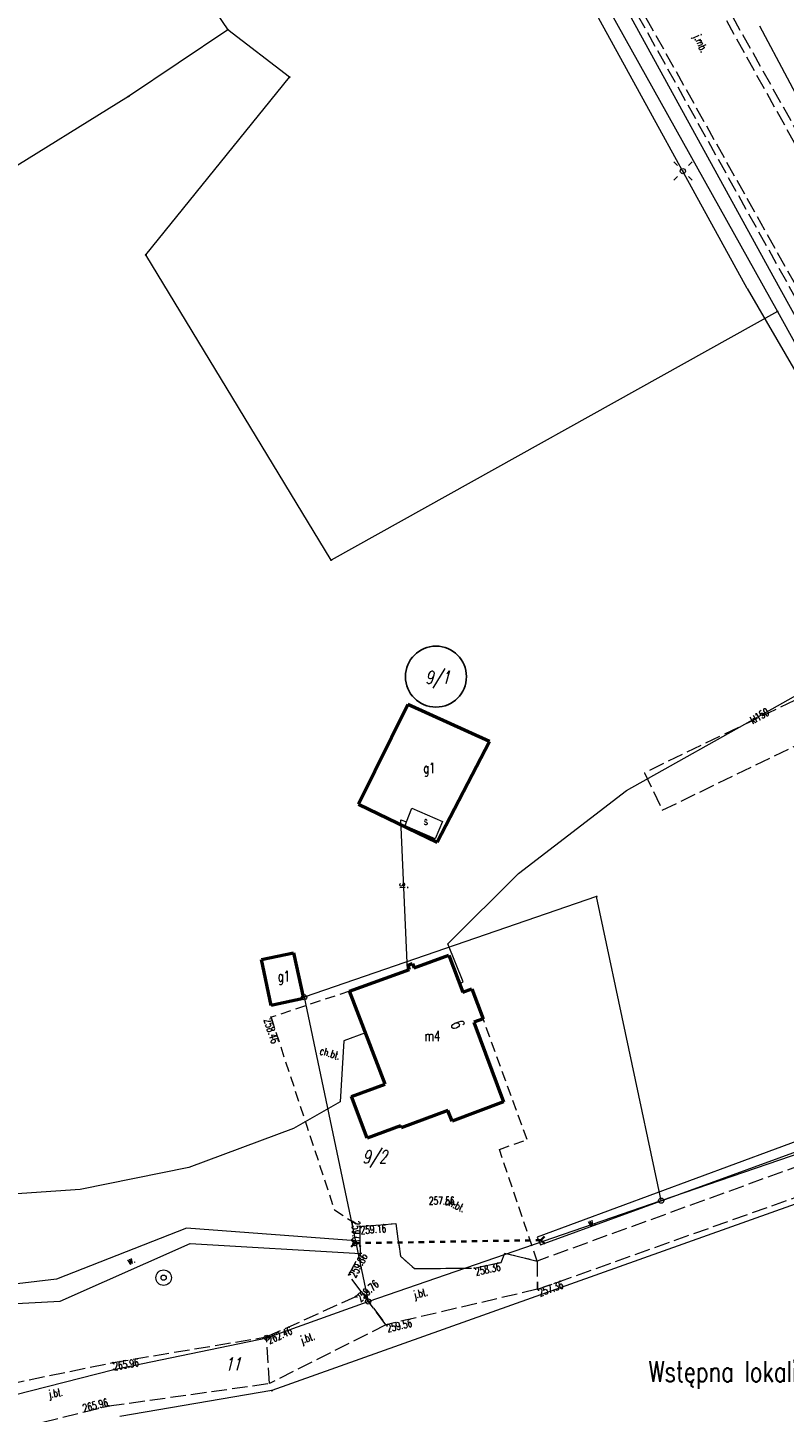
# Model space of a CAD drawing. Header units: metres. Extents: x 8389512 to 8390482, y 5507926 to 5510333.
# Tile 44 of 49: x 8389924 to 8389997, y 5509872 to 5510006. Entities that reach past the tile are written whole.
import ezdxf
from ezdxf import colors
from ezdxf.entities.mleader import LeaderData, LeaderLine
from ezdxf.enums import TextEntityAlignment as Align
from ezdxf.math import Vec2, Vec3

# ---------------------------------------------------------------- set-up
doc = ezdxf.new("R2010")
doc.units = ezdxf.units.M
doc.header["$MEASUREMENT"] = 0
for name, pattern in [('1', [0]), ('2_OTKC', [1.5, 1, -0.5]), ('2_OTKJ', [2, 1.5, -0.5]), ('2_OTKR', [0]), ('3_EGBU_A', [0]), ('4_SUKP', [0]), ('4_SUSP', [0]), ('4_SUSU', [0]), ('4_SUWP', [0])]:
    doc.linetypes.add(name, pattern=pattern)
doc.layers.get('0').update_dxf_attribs({"color": 252, "linetype": 'CONTINUOUS', "lineweight": 100})
for name, color, linetype, lineweight in [('Dzialki', 252, '1', 18), ('EADTD_T_0', 252, 'CONTINUOUS', 25), ('EGBB_E_T_0', 252, 'CONTINUOUS', 20), ('EGBB_L_0', 252, '3_EGBU_A', 50), ('Numery_dzialek', 252, 'CONTINUOUS', 13), ('OTK_E_T_0', 252, 'CONTINUOUS', 0), ('OTK_E_T_1', 252, 'CONTINUOUS', 0), ('OTK_E_T_4', 252, 'CONTINUOUS', 0), ('OTK_L_0', 252, '2_OTKJ', 18), ('OTK_L_2', 252, '2_OTKC', 18), ('OTK_L_5', 252, 'CONTINUOUS', 18), ('OTK_L_8', 252, 'CONTINUOUS', 35), ('OTR_T_0', 252, 'CONTINUOUS', 18), ('Oz działek', 3, 'CONTINUOUS', 25), ('PROJEKTOWANA WODA', 220, 'CONTINUOUS', 18), ('Punkty', 252, 'CONTINUOUS', 9), ('SUE_T_3', 252, 'CONTINUOUS', 18), ('SUS_E_T_0', 252, 'CONTINUOUS', 0), ('SUS_L_0', 252, '4_SUSU', 18), ('SUSP_E_T_0', 252, 'CONTINUOUS', 0), ('SUSP_L_0', 252, '4_SUSP', 18), ('SUW_T_3', 252, 'CONTINUOUS', 18), ('SUWP_L_0', 5, '4_SUWP', 18)]:
    doc.layers.add(name, color=color, linetype=linetype, lineweight=lineweight)
doc.layers.add('SUKP_E_T_0', color=7, linetype='CONTINUOUS', lineweight=0, true_color=0x803300)
doc.layers.add('SUKP_L_0', color=7, linetype='4_SUKP', lineweight=18, true_color=0x803300)
doc.styles.get("Standard").update_dxf_attribs({"font": 'Simplex.SHX', "width": 0.75})

# ---------------------------------------------------------------- blocks, each defined once
blk = doc.blocks.new('GRO')
at = {"linetype": 'Continuous'}
blk.add_circle((0, 0), 0.045, dxfattribs=at)
blk = doc.blocks.new('GRT')
at = {"linetype": 'Continuous'}
blk.add_circle((0, 0), 0.25, dxfattribs=at)
blk = doc.blocks.new('2_OTRS')
at = {"linetype": 'Continuous'}
blk.add_circle((0, 0), 0.045, dxfattribs=at)
blk = doc.blocks.new('4_SUEO_W')
at = {"linetype": 'Continuous'}
for p, q in [((-0.53035, 0.53035), (-0.8839, 0.8839)), ((0.53035, 0.53035), (0.8839, 0.8839)), ((-0.53035, -0.53035), (-0.8839, -0.8839)), ((0.53035, -0.53035), (0.8839, -0.8839))]:
    blk.add_line(p, q, dxfattribs=at)
blk.add_circle((0, 0), 0.025, dxfattribs=at)
blk = doc.blocks.new('4_SUPP')
at = {"linetype": 'Continuous'}
blk.add_circle((0, 0), 0.25, dxfattribs=at)
blk = doc.blocks.new('4_SUWS')
at = {"linetype": 'Continuous'}
for radius in [0.75, 0.25]:
    blk.add_circle((0, 0), radius, dxfattribs=at)

msp = doc.modelspace()

# ---------------------------------------------------------------- linework, layer by layer
at = {"layer": 'Dzialki'}
for p, q in [((8389914.73, 5510047.06), (8389943.14, 5510005.41)), ((8389972.59, 5510020.4), (8389996.12, 5509978.25)), ((8389943.14, 5510005.41), (8389933.54, 5509998.97)), ((8389949.08, 5510000.83), (8389943.14, 5510005.41)), ((8389994.38, 5510005.8), (8390005.72, 5509984.34)), ((8389935.22, 5509983.71), (8389949.08, 5510000.83)), ((8389933.54, 5509998.97), (8389912.18, 5509985.69)), ((8389953.09, 5509954.28), (8389935.22, 5509983.71)), ((8389996.12, 5509978.25), (8389953.09, 5509954.28)), ((8389996.12, 5509978.25), (8390014.95, 5509944.04)), ((8389978.68, 5509921.85), (8389950.48, 5509912.15)), ((8389984.9, 5509892.54), (8389978.68, 5509921.85)), ((8389950.48, 5509912.15), (8389956.65, 5509882.82)), ((8390035.54, 5509905.64), (8389947.38, 5509874.23)), ((8389984.9, 5509892.54), (8390022.45, 5509905.49)), ((8389956.65, 5509882.82), (8389984.9, 5509892.54)), ((8389946.89, 5509879.32), (8389956.65, 5509882.82)), ((8389932.14, 5509876.27), (8389946.89, 5509879.32)), ((8389909.64, 5509870.53), (8389932.14, 5509876.27)), ((8389947.38, 5509874.23), (8389932.72, 5509871.73))]:
    msp.add_line(p, q, dxfattribs=at)
at = {"layer": 'EGBB_L_0', "linetype": '3_EGBU_A'}
for p, q in [((8389960.48, 5509940.36), (8389955.71, 5509930.77)), ((8389968.35, 5509936.8), (8389960.48, 5509940.36)), ((8389963.31, 5509927.08), (8389968.35, 5509936.8)), ((8389955.71, 5509930.77), (8389963.31, 5509927.08)), ((8389946.37, 5509915.77), (8389949.47, 5509916.43)), ((8389947.31, 5509911.36), (8389946.37, 5509915.77)), ((8389949.47, 5509916.43), (8389950.41, 5509912.02)), ((8389960.5, 5509915.25), (8389960.92, 5509915.41)), ((8389960.65, 5509914.83), (8389960.5, 5509915.25)), ((8389960.92, 5509915.41), (8389961.08, 5509914.98)), ((8389961.08, 5509914.98), (8389964.44, 5509916.2)), ((8389964.44, 5509916.2), (8389965.77, 5509912.64)), ((8389954.87, 5509912.74), (8389960.65, 5509914.83)), ((8389958.29, 5509903.78), (8389954.87, 5509912.74)), ((8389965.77, 5509912.64), (8389966.66, 5509912.97)), ((8389966.66, 5509912.97), (8389967.74, 5509910.07)), ((8389950.41, 5509912.02), (8389947.31, 5509911.36)), ((8389967.74, 5509910.07), (8389966.85, 5509909.74)), ((8389966.85, 5509909.74), (8389969.7, 5509902.05)), ((8389955.05, 5509902.58), (8389958.29, 5509903.78)), ((8389956.55, 5509898.55), (8389955.05, 5509902.58)), ((8389969.7, 5509902.05), (8389964.74, 5509900.2)), ((8389964.35, 5509901.23), (8389959.85, 5509899.56)), ((8389964.74, 5509900.2), (8389964.35, 5509901.23)), ((8389959.78, 5509899.75), (8389956.55, 5509898.55)), ((8389959.85, 5509899.56), (8389959.78, 5509899.75))]:
    msp.add_line(p, q, dxfattribs=at)
at = {"layer": 'OTK_L_0', "linetype": '2_OTKJ'}
for p, q in [((8389973.71, 5510037.76), (8390002.27, 5509986.33)), ((8390003.29, 5509986.16), (8389974.24, 5510037.95)), ((8389980.64, 5510010.38), (8389998.29, 5509978.76)), ((8389998.81, 5509979.09), (8389981.11, 5510010.73)), ((8390012.15, 5509947.71), (8389983.29, 5509933.78)), ((8389985.01, 5509930.18), (8390013.08, 5509943.79)), ((8389983.29, 5509933.78), (8389985.01, 5509930.18)), ((8390002.23, 5509897.36), (8389972.95, 5509886.72)), ((8389972.97, 5509883.99), (8390003.42, 5509894.85)), ((8389955.89, 5509890.05), (8389959.31, 5509890.33)), ((8389955.9, 5509888.63), (8389955.89, 5509890.05)), ((8389959.31, 5509890.33), (8389959.77, 5509887.18)), ((8389955.91, 5509887.43), (8389955.9, 5509888.63)), ((8389954.78, 5509885.4), (8389955.91, 5509887.43)), ((8389969.46, 5509886.59), (8389969.83, 5509887.47)), ((8389969.83, 5509887.47), (8389972.95, 5509886.72)), ((8389959.77, 5509887.18), (8389961.13, 5509886)), ((8389961.13, 5509886), (8389966.9, 5509886.03)), ((8389966.9, 5509886.03), (8389969.46, 5509886.59)), ((8389972.95, 5509886.72), (8389972.96, 5509883.99)), ((8389972.95, 5509886.72), (8389972.97, 5509883.99)), ((8389955.98, 5509883.78), (8389954.78, 5509885.4)), ((8389946.84, 5509879.4), (8389955.41, 5509883.27)), ((8389955.41, 5509883.27), (8389955.98, 5509883.78)), ((8389958.37, 5509880.57), (8389955.98, 5509883.78)), ((8389955.98, 5509883.78), (8389958.37, 5509880.57)), ((8389972.96, 5509883.99), (8389958.37, 5509880.57)), ((8389958.37, 5509880.57), (8389947.14, 5509874.92)), ((8389932.03, 5509876.93), (8389946.84, 5509879.4)), ((8389947.14, 5509874.92), (8389946.84, 5509879.4)), ((8389912.24, 5509872.84), (8389932.03, 5509876.93)), ((8389931.65, 5509872.75), (8389947.14, 5509874.92)), ((8389911.69, 5509867.83), (8389931.65, 5509872.75))]:
    msp.add_line(p, q, dxfattribs=at)
at = {"layer": 'OTK_L_2', "linetype": '2_OTKC'}
for p, q in [((8389954.87, 5509912.74), (8389947.29, 5509910.21)), ((8389958.29, 5509903.78), (8389954.87, 5509912.74)), ((8389947.29, 5509910.21), (8389953.4, 5509891.64)), ((8389967.74, 5509910.07), (8389966.85, 5509909.74)), ((8389971.97, 5509898.42), (8389967.74, 5509910.07)), ((8389966.85, 5509909.74), (8389969.7, 5509902.05)), ((8389955.05, 5509902.58), (8389958.29, 5509903.78)), ((8389956.55, 5509898.55), (8389955.05, 5509902.58)), ((8389969.7, 5509902.05), (8389964.74, 5509900.2)), ((8389964.35, 5509901.23), (8389959.85, 5509899.56)), ((8389964.74, 5509900.2), (8389964.35, 5509901.23)), ((8389959.78, 5509899.75), (8389956.55, 5509898.55)), ((8389959.85, 5509899.56), (8389959.78, 5509899.75)), ((8389969.31, 5509897.47), (8389971.97, 5509898.42)), ((8389972.95, 5509886.72), (8389969.31, 5509897.47)), ((8389953.4, 5509891.64), (8389955.89, 5509890.05)), ((8389955.89, 5509890.05), (8389959.31, 5509890.33)), ((8389959.31, 5509890.33), (8389959.77, 5509887.18)), ((8389969.46, 5509886.59), (8389969.83, 5509887.47)), ((8389969.83, 5509887.47), (8389972.95, 5509886.72)), ((8389959.77, 5509887.18), (8389961.13, 5509886)), ((8389961.13, 5509886), (8389966.9, 5509886.03)), ((8389966.9, 5509886.03), (8389969.46, 5509886.59))]:
    msp.add_line(p, q, dxfattribs=at)
at = {"layer": 'OTK_L_5', "linetype": '2_OTKR'}
for p, q in [((8389995.68, 5509981.66), (8389974.23, 5510020.74)), ((8389993.19, 5509980.48), (8389971.75, 5510019.56)), ((8390013.75, 5509948.97), (8389995.68, 5509981.66)), ((8389993.19, 5509980.48), (8390012.15, 5509947.71)), ((8390017.85, 5509905.62), (8389972.95, 5509889.01)), ((8389973.26, 5509888.29), (8390018.29, 5509904.68)), ((8389939.14, 5509889.87), (8389926.6, 5509884.96)), ((8389955.9, 5509888.63), (8389939.14, 5509889.87)), ((8389955.91, 5509887.43), (8389955.9, 5509888.63)), ((8389972.95, 5509889.01), (8389973.26, 5509888.29)), ((8389926.97, 5509882.85), (8389939.5, 5509888.4)), ((8389939.5, 5509888.4), (8389955.91, 5509887.43)), ((8389926.6, 5509884.96), (8389911.63, 5509883.2)), ((8389911.72, 5509882.04), (8389926.97, 5509882.85))]:
    msp.add_line(p, q, dxfattribs=at)
at = {"layer": 'OTK_L_8', "linetype": '2_OTKJ'}
for p, q in [((8389955.01, 5509888.78), (8389955.36, 5509888.44)), ((8389960.5, 5509888.52), (8389961.01, 5509888.53)), ((8389961.52, 5509888.54), (8389962.04, 5509888.55)), ((8389962.55, 5509888.56), (8389963.06, 5509888.56)), ((8389963.58, 5509888.57), (8389964.09, 5509888.58)), ((8389964.6, 5509888.59), (8389965.11, 5509888.6)), ((8389965.63, 5509888.61), (8389966.14, 5509888.61)), ((8389966.65, 5509888.62), (8389967.17, 5509888.63)), ((8389967.68, 5509888.64), (8389968.19, 5509888.65)), ((8389968.71, 5509888.66), (8389969.22, 5509888.66)), ((8389969.73, 5509888.67), (8389970.25, 5509888.68)), ((8389970.76, 5509888.69), (8389971.27, 5509888.7)), ((8389971.79, 5509888.71), (8389972.3, 5509888.71)), ((8389972.81, 5509888.72), (8389973.31, 5509888.73)), ((8389973.31, 5509888.73), (8389973.66, 5509889.09)), ((8389973.31, 5509888.73), (8389973.67, 5509888.39)), ((8389955.02, 5509888.08), (8389955.36, 5509888.44)), ((8389955.36, 5509888.44), (8389955.88, 5509888.45)), ((8389956.39, 5509888.46), (8389956.9, 5509888.46)), ((8389957.42, 5509888.47), (8389957.93, 5509888.48)), ((8389958.44, 5509888.49), (8389958.96, 5509888.5)), ((8389959.47, 5509888.51), (8389959.98, 5509888.51))]:
    msp.add_line(p, q, dxfattribs=at)
at = {"layer": 'Oz działek', "linetype": 'Continuous'}
msp.add_circle((8389963.19, 5509943.05), 2.94, dxfattribs=at)
at = {"layer": 'SUKP_L_0', "linetype": '4_SUKP'}
for p, q in [((8389995.07, 5509939.66), (8390007.14, 5509946.43)), ((8389981.57, 5509932.08), (8389995.07, 5509939.66)), ((8389971.15, 5509924.06), (8389981.57, 5509932.08)), ((8389964.33, 5509917.31), (8389971.15, 5509924.06)), ((8389965.82, 5509913.63), (8389964.33, 5509917.31)), ((8389965.46, 5509913.48), (8389965.82, 5509913.63))]:
    msp.add_line(p, q, dxfattribs=at)
at = {"layer": 'SUS_L_0', "linetype": '4_SUSU'}
for p, q in [((8389960.35, 5509929.04), (8389960.87, 5509930.37)), ((8389960.87, 5509930.37), (8389963.83, 5509929.09)), ((8389960.21, 5509928.68), (8389960.35, 5509929.04)), ((8389963.11, 5509927.42), (8389960.21, 5509928.68)), ((8389963.83, 5509929.09), (8389963.11, 5509927.42))]:
    msp.add_line(p, q, dxfattribs=at)
at = {"layer": 'SUSP_L_0', "linetype": '4_SUSP'}
for p, q in [((8389960.45, 5509914.76), (8389959.82, 5509929.25)), ((8389959.82, 5509929.25), (8389960.35, 5509929.04))]:
    msp.add_line(p, q, dxfattribs=at)
at = {"layer": 'SUWP_L_0', "linetype": '4_SUWP'}
for p, q in [((8389956.4, 5509908.72), (8389954.3, 5509907.94)), ((8389954.3, 5509907.94), (8389953.97, 5509902.05)), ((8389953.97, 5509902.05), (8389949.45, 5509899.49)), ((8389949.45, 5509899.49), (8389939.37, 5509895.74)), ((8389939.37, 5509895.74), (8389928.88, 5509893.6)), ((8389928.88, 5509893.6), (8389915.16, 5509892.67))]:
    msp.add_line(p, q, dxfattribs=at)

# ---------------------------------------------------------------- block references
at = {"layer": 'OTR_T_0'}
for p in [(8389947.29, 5509910.21), (8389964.98, 5509892.16), (8389955.89, 5509890.05), (8389955.89, 5509888.15), (8389966.9, 5509886.03), (8389954.78, 5509885.4), (8389955.42, 5509883.27), (8389972.97, 5509883.99), (8389958.37, 5509880.57), (8389946.85, 5509879.39), (8389932.03, 5509876.92), (8389931.65, 5509872.75)]:
    msp.add_blockref('2_OTRS', p, dxfattribs=at)
at = {"layer": 'Punkty'}
for name, p in [('GRO', (8389943.14, 5510005.41)), ('GRO', (8389949.08, 5510000.83)), ('GRO', (8389933.54, 5509998.97)), ('GRO', (8389935.22, 5509983.71)), ('GRO', (8389996.12, 5509978.25)), ('GRO', (8389953.09, 5509954.28)), ('GRO', (8389978.68, 5509921.85)), ('GRT', (8389950.48, 5509912.15)), ('GRT', (8389984.9, 5509892.54)), ('GRT', (8389956.65, 5509882.82)), ('GRT', (8389946.89, 5509879.32)), ('GRO', (8389932.14, 5509876.27)), ('GRO', (8389947.38, 5509874.23))]:
    msp.add_blockref(name, p, dxfattribs=at)
at = {"layer": 'SUE_T_3'}
for name in ['4_SUEO_W', '4_SUPP']:
    msp.add_blockref(name, (8389986.99, 5509991.78), dxfattribs=at)
at = {"layer": 'SUW_T_3'}
msp.add_blockref('4_SUWS', (8389936.94, 5509885.11), dxfattribs=at)

# ---------------------------------------------------------------- texts
at = {"layer": 'EADTD_T_0', "width": 0.7}
msp.add_text('9', height=1.25, rotation=113.01, dxfattribs=at).set_placement((8389965.87, 5509909.75), align=Align.CENTER)
at = {"layer": 'EGBB_E_T_0', "width": 0.7}
for s, p in [('g1', (8389961.96, 5509933.75)), ('m4', (8389962.1, 5509907.92))]:
    msp.add_text(s, height=1, dxfattribs=at).set_placement(p)
msp.add_text('g1', height=1, dxfattribs=at).set_placement((8389948.53, 5509914.01), align=Align.MIDDLE)
at = {"layer": 'Numery_dzialek', "oblique": 15, "width": 0.7}
for s, p in [('9/1', (8389962.16, 5509943.6)), ('9/2', (8389956.11, 5509897.39)), ('11', (8389942.84, 5509877.43))]:
    msp.add_text(s, height=1.25, dxfattribs=at).set_placement(p, align=Align.TOP_LEFT)
at = {"layer": 'OTK_E_T_0', "lineweight": 9, "width": 0.7}
for s, rotation, p in [('j.mb.', 294.7395, (8389988.63, 5510004.06)), ('j.bt.', 13.707, (8389961.73, 5509883.5)), ('j.bt.', 18.63, (8389950.84, 5509879.21)), ('j.bt.', 9.2461, (8389926.55, 5509873.89))]:
    msp.add_text(s, height=0.75, rotation=rotation, dxfattribs=at).set_placement(p, align=Align.MIDDLE)
at = {"layer": 'OTK_E_T_1', "lineweight": 9, "width": 0.7}
for rotation, p in [(343.6861, (8389952.98, 5509906.74)), (335.168, (8389965.04, 5509892.15))]:
    msp.add_text('ch.bt.', height=0.75, rotation=rotation, dxfattribs=at).set_placement(p, align=Align.MIDDLE)
at = {"layer": 'OTK_E_T_4', "lineweight": 9, "width": 0.7}
for rotation, p in [(20.156, (8389978.18, 5509890.51)), (22.6517, (8389933.79, 5509886.82))]:
    msp.add_text('w.', height=0.75, rotation=rotation, dxfattribs=at).set_placement(p, align=Align.MIDDLE)
at = {"layer": 'OTR_T_0', "lineweight": 9, "width": 0.7}
for s, rotation, p in [('258.46', 288.2135, (8389947.29, 5509910.21)), ('259.16', 364.6251, (8389955.89, 5509890.05)), ('259.86', 420.8069, (8389954.78, 5509885.4)), ('258.36', 372.3204, (8389966.9, 5509886.03)), ('259.76', 402.1775, (8389955.42, 5509883.27)), ('257.36', 379.932, (8389972.97, 5509883.99)), ('259.56', 373.2064, (8389958.37, 5509880.57)), ('262.46', 384.3078, (8389946.85, 5509879.39)), ('265.96', 369.4811, (8389932.04, 5509876.92))]:
    msp.add_text(s, height=0.75, rotation=rotation, dxfattribs=at).set_placement(p, align=Align.TOP_LEFT)
msp.add_text('257.56', height=0.75, dxfattribs=at).set_placement((8389964.98, 5509892.16), align=Align.RIGHT)
msp.add_text('259.06', height=0.75, rotation=270.5475, dxfattribs=at).set_placement((8389955.89, 5509888.15), align=Align.TOP_RIGHT)
msp.add_text('265.96', height=0.75, rotation=373.8322, dxfattribs=at).set_placement((8389931.65, 5509872.75), align=Align.RIGHT)
at = {"layer": 'SUKP_E_T_0', "lineweight": 9, "width": 0.7}
msp.add_text('kl150', height=0.75, rotation=29.3021, dxfattribs=at).set_placement((8389994.37, 5509939.26), align=Align.MIDDLE)
at = {"layer": 'SUS_E_T_0', "lineweight": 9, "width": 0.7}
msp.add_text('s', height=0.75, dxfattribs=at).set_placement((8389962.22, 5509929.14), align=Align.MIDDLE)
at = {"layer": 'SUSP_E_T_0', "lineweight": 9, "width": 0.7}
msp.add_text('si', height=0.75, rotation=272.475, dxfattribs=at).set_placement((8389960.1, 5509922.91), align=Align.MIDDLE)

# ---------------------------------------------------------------- leaders
at = {"layer": 'PROJEKTOWANA WODA', "linetype": 'Continuous'}
ml = msp.add_multileader_mtext('Standard', dxfattribs=at)
ml.set_content('Wstępna lokalizacja sieci wodociągowej', color=256)
ml.set_leader_properties()
ml.build(insert=Vec2(0, 0))
ml.multileader.update_dxf_attribs({"dogleg_length": 2, "arrow_head_size": 2, "scale": 2})
ctx = ml.context
ctx.base_point, ctx.scale, ctx.char_height, ctx.arrow_head_size, ctx.landing_gap_size, ctx.plane_origin = Vec3(8389977.94, 5509875.71), 2, 2, 2, 0.8, Vec3(8390034.35, 5509891.07)
ctx.text_align_type = 2
notes = []
notes.append((ctx, [(0, (1, 1, 0), (8390028.26, 5509875.71), (-1, 0), 4, [(0, [(8390034.35, 5509891.07)], 256, [])])]))
ctx.mtext.insert, ctx.mtext.alignment, ctx.mtext.flow_direction = Vec3(8390023.46, 5509877.06), 3, 5
for ctx, leaders in notes:
    for number, flags, end, landing, length, lines in leaders:
        leader = LeaderData()
        leader.index, (leader.has_last_leader_line, leader.has_dogleg_vector, leader.attachment_direction) = number, flags
        leader.last_leader_point, leader.dogleg_vector, leader.dogleg_length = Vec3(end), Vec3(landing), length
        for number, points, colour, breaks in lines:
            line = LeaderLine()
            line.index, line.vertices, line.color, line.breaks = number, Vec3.list(points), colors.encode_raw_color(colour), breaks
            leader.lines.append(line)
        ctx.leaders.append(leader)

doc.saveas('drawing.dxf')
